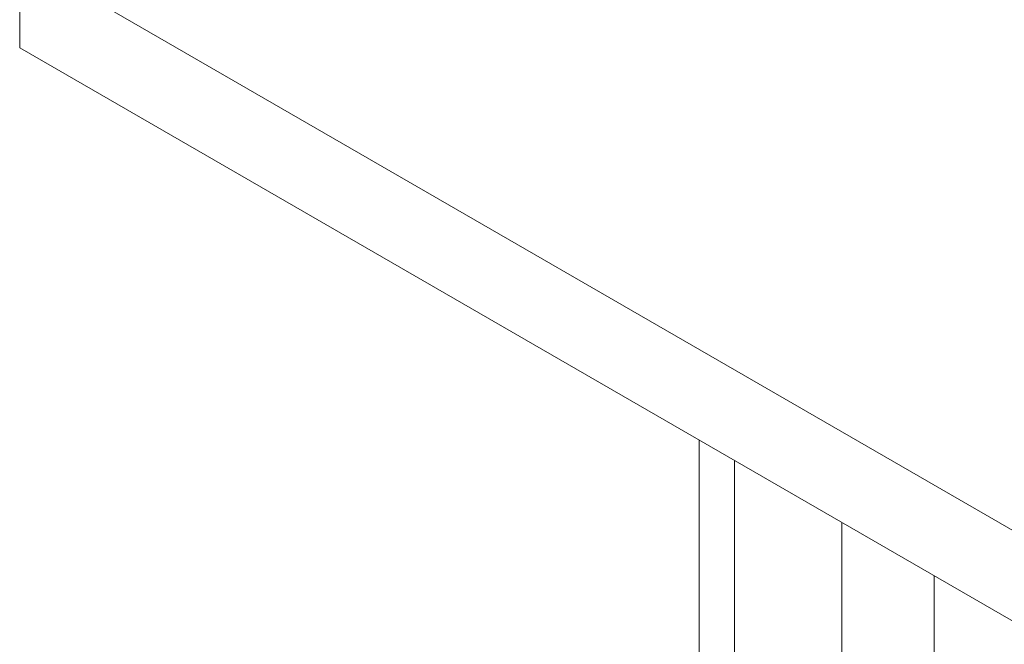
# Model space of a CAD drawing. Header units: millimetres. Extents: x -319 to 825, y -1612 to -168.
# Tile 3 of 41: x -167 to -78, y -1153 to -1097. Entities that reach past the tile are written whole.
import ezdxf

# ---------------------------------------------------------------- set-up
doc = ezdxf.new("R2010")
doc.units = ezdxf.units.MM

msp = doc.modelspace()

# ---------------------------------------------------------------- linework, layer by layer
at = {"color": 7, "linetype": 'Continuous', "lineweight": 15}
for p, q in [((-166.993, -1091.276), (-60.927, -1152.506)), ((-166.993, -1099.441), (-166.993, -1091.276)), ((-166.993, -1099.441), (-60.927, -1160.672)), ((-105.828, -1134.751), (-105.828, -1500.976))]:
    msp.add_line(p, q, dxfattribs=at)
at = {"color": 8, "linetype": 'Continuous', "lineweight": 15}
for p, q in [((-102.626, -1136.599), (-102.626, -1501.138)), ((-92.967, -1142.175), (-92.967, -1497.233)), ((-84.642, -1146.981), (-84.642, -1497.654))]:
    msp.add_line(p, q, dxfattribs=at)

doc.saveas('drawing.dxf')
